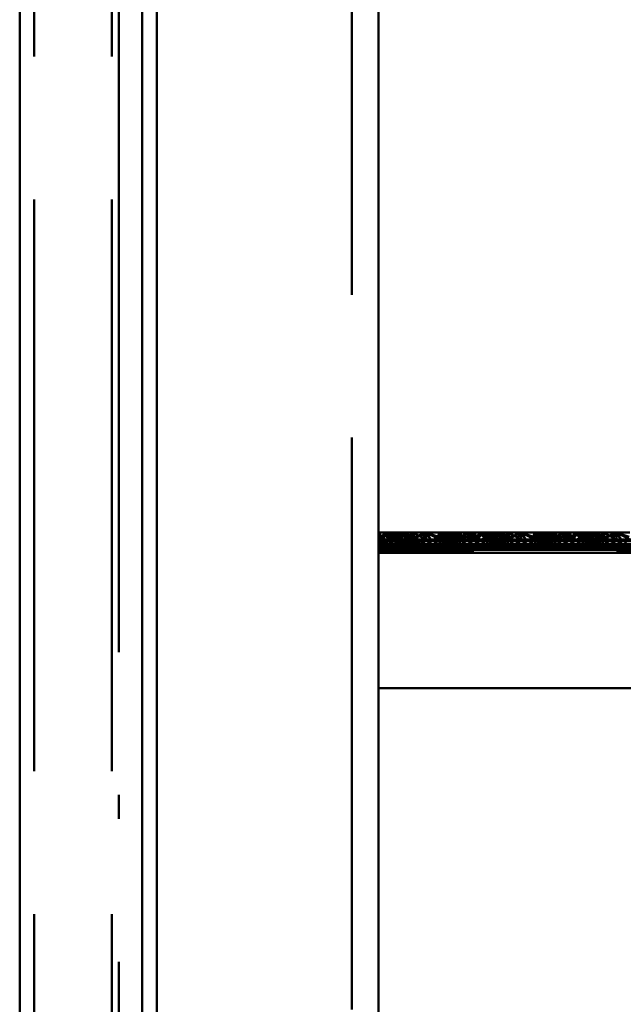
# Paper-space layout 'Layout1' of a CAD drawing. Extents: x -2 to 1033, y -36 to 596.
# Tile 193 of 256: x 367.12 to 370.29, y 457.16 to 462.33. Entities that reach past the tile are written whole.
import ezdxf

# ---------------------------------------------------------------- set-up
doc = ezdxf.new("R2010")
doc.units = 0
doc.linetypes.add('ACAD_ISO02W100', pattern=[15, 12, -3])
doc.linetypes.add('ACAD_ISO04W100', pattern=[30.5, 24, -3, 0.5, -3])
doc.layers.add('SS_ZEBRIK KOŠ', color=75, linetype='CONTINUOUS', lineweight=50)
doc.layers.add('SS_ZEBRIKY', color=24, linetype='CONTINUOUS', lineweight=50)

psp = doc.layouts.get("Layout1")

# ---------------------------------------------------------------- linework, layer by layer
at = {"layer": 'SS_ZEBRIK KOŠ', "color": 1, "linetype": 'Continuous', "ltscale": 0.25}
for p, q in [((367.1235, 546.985), (367.1235, 420.885)), ((367.7662, 420.885), (367.7662, 546.985)), ((367.8429, 420.885), (367.8429, 546.985))]:
    psp.add_line(p, q, dxfattribs=at)
at = {"layer": 'SS_ZEBRIK KOŠ', "color": 3, "linetype": 'ACAD_ISO02W100', "ltscale": 0.25}
psp.add_line((367.2001, 420.885), (367.2001, 546.985), dxfattribs=at)
at = {"layer": 'SS_ZEBRIK KOŠ', "color": 7, "linetype": 'ACAD_ISO04W100', "ltscale": 0.25}
psp.add_line((367.644, 420.885), (367.644, 546.985), dxfattribs=at)
at = {"layer": 'SS_ZEBRIKY', "color": 3, "linetype": 'ACAD_ISO02W100', "ltscale": 0.25}
for p, q in [((367.6063, 420.885), (367.6063, 524.985)), ((368.8663, 378.385), (368.8663, 524.985)), ((369.0063, 459.601), (369.0504, 459.6368)), ((369.0063, 459.601), (369.0429, 459.6368)), ((369.0363, 459.561), (369.0063, 459.601)), ((369.0656, 459.561), (369.0063, 459.601)), ((369.093, 459.561), (369.0063, 459.601)), ((369.0063, 459.601), (369.1661, 459.6002)), ((369.0663, 459.601), (369.0063, 459.601)), ((369.1661, 459.6002), (369.0063, 459.5917)), ((369.0663, 459.601), (369.0429, 459.6368)), ((369.1184, 459.6368), (369.0469, 459.601)), ((369.0663, 459.601), (369.0504, 459.6368)), ((369.1106, 459.601), (369.0504, 459.6368)), ((369.0663, 459.601), (369.0656, 459.561)), ((369.111, 459.6368), (369.0663, 459.601)), ((369.0663, 459.601), (369.0899, 459.6368)), ((369.0768, 459.6368), (369.0663, 459.601)), ((369.093, 459.561), (369.0663, 459.601)), ((369.0663, 459.601), (369.0935, 459.561)), ((369.1626, 459.561), (369.0663, 459.601)), ((369.1629, 459.561), (369.0663, 459.601)), ((369.1103, 459.601), (369.0663, 459.601)), ((369.0683, 459.561), (369.1524, 459.601)), ((369.1363, 459.601), (369.0683, 459.561)), ((369.1369, 459.6368), (369.0743, 459.601)), ((369.1184, 459.6368), (369.0743, 459.601)), ((369.0748, 459.601), (369.1369, 459.6368)), ((369.1184, 459.6368), (369.0748, 459.601)), ((369.1103, 459.601), (369.0899, 459.6368)), ((369.1106, 459.601), (369.0899, 459.6368)), ((369.1872, 459.601), (369.0899, 459.6368)), ((369.1103, 459.601), (369.1393, 459.6368)), ((369.1342, 459.6368), (369.1103, 459.601)), ((369.1103, 459.601), (369.1206, 459.6368)), ((369.111, 459.6368), (369.1103, 459.601)), ((369.1626, 459.561), (369.1103, 459.601)), ((369.1103, 459.601), (369.1629, 459.561)), ((369.2013, 459.561), (369.1103, 459.601)), ((369.1103, 459.601), (369.2014, 459.561)), ((369.1134, 459.601), (369.1103, 459.601)), ((369.1184, 459.6368), (369.1313, 459.6111)), ((369.1872, 459.601), (369.1206, 459.6368)), ((369.1224, 459.561), (369.1963, 459.601)), ((369.1524, 459.601), (369.1224, 459.561)), ((369.1263, 459.601), (369.144, 459.6368)), ((369.1263, 459.601), (369.1393, 459.6368)), ((369.1342, 459.6368), (369.1263, 459.601)), ((369.2013, 459.561), (369.1263, 459.601)), ((369.2014, 459.561), (369.1263, 459.601)), ((369.1363, 459.601), (369.1312, 459.5984)), ((369.1313, 459.6111), (369.1363, 459.601)), ((369.1369, 459.6368), (369.1493, 459.601)), ((369.1401, 459.6288), (369.1369, 459.6368)), ((369.1369, 459.6368), (369.1402, 459.6292)), ((369.1524, 459.601), (369.1369, 459.6368)), ((369.1379, 459.5949), (369.1524, 459.601)), ((369.1872, 459.601), (369.1393, 459.6368)), ((369.2158, 459.601), (369.1393, 459.6368)), ((369.151, 459.601), (369.1401, 459.6288)), ((369.1402, 459.6292), (369.1524, 459.601)), ((369.1524, 459.601), (369.1411, 459.5932)), ((369.1874, 459.6368), (369.1493, 459.601)), ((369.1493, 459.601), (369.1661, 459.6002)), ((369.151, 459.601), (369.1728, 459.6225)), ((369.1561, 459.5852), (369.1963, 459.601)), ((369.1661, 459.6002), (369.2563, 459.6368)), ((369.1874, 459.6368), (369.1661, 459.6002)), ((369.1661, 459.6002), (369.1796, 459.5968)), ((369.1963, 459.601), (369.1692, 459.561)), ((369.2563, 459.6368), (369.1796, 459.5968)), ((369.1874, 459.6368), (369.1936, 459.6121)), ((369.1874, 459.6368), (369.1963, 459.601)), ((369.1936, 459.6121), (369.1963, 459.601)), ((369.1963, 459.601), (369.2079, 459.561)), ((369.1963, 459.601), (369.2264, 459.561)), ((369.2079, 459.561), (369.2563, 459.601)), ((369.2563, 459.601), (369.2264, 459.561)), ((369.2563, 459.6368), (369.2303, 459.5968)), ((369.2563, 459.6368), (369.2824, 459.5968)), ((369.333, 459.5968), (369.2563, 459.6368)), ((369.2563, 459.6368), (369.2563, 459.601)), ((369.2563, 459.601), (369.2863, 459.561)), ((369.2563, 459.601), (369.3048, 459.561)), ((369.3163, 459.601), (369.2863, 459.561)), ((369.3163, 459.601), (369.3048, 459.561)), ((369.3083, 459.561), (369.4024, 459.601)), ((369.3863, 459.601), (369.3083, 459.561)), ((369.3253, 459.6368), (369.3163, 459.601)), ((369.3191, 459.6121), (369.3163, 459.601)), ((369.3163, 459.601), (369.3344, 459.5744)), ((369.3163, 459.601), (369.3903, 459.561)), ((369.3163, 459.601), (369.3559, 459.5854)), ((369.4024, 459.601), (369.3183, 459.561)), ((369.3863, 459.601), (369.3183, 459.561)), ((369.3253, 459.6368), (369.3191, 459.6121)), ((369.3226, 459.6139), (369.3599, 459.601)), ((369.3868, 459.6368), (369.3248, 459.601)), ((369.3253, 459.6368), (369.333, 459.5968)), ((369.3253, 459.6368), (369.3466, 459.6002)), ((369.3634, 459.601), (369.3253, 459.6368)), ((369.3466, 459.6002), (369.333, 459.5968)), ((369.3393, 459.6223), (369.3599, 459.601)), ((369.3448, 459.561), (369.4463, 459.601)), ((369.4024, 459.601), (369.3448, 459.561)), ((369.3466, 459.6002), (369.3634, 459.601)), ((369.3516, 459.6284), (369.3767, 459.6203)), ((369.3758, 459.6368), (369.3603, 459.601)), ((369.3603, 459.601), (369.3903, 459.561)), ((369.3713, 459.5933), (369.3603, 459.601)), ((369.3603, 459.601), (369.4444, 459.561)), ((369.3745, 459.595), (369.3603, 459.601)), ((369.3634, 459.601), (369.3758, 459.6368)), ((369.3684, 459.6368), (369.3863, 459.601)), ((369.3724, 459.629), (369.3758, 459.6368)), ((369.4463, 459.601), (369.3724, 459.561)), ((369.4024, 459.601), (369.3724, 459.561)), ((369.3758, 459.6368), (369.4369, 459.601)), ((369.4389, 459.601), (369.3758, 459.6368)), ((369.3758, 459.6368), (369.4658, 459.601)), ((369.3763, 459.601), (369.3942, 459.6368)), ((369.3763, 459.601), (369.4444, 459.561)), ((369.3813, 459.5985), (369.3763, 459.601)), ((369.3767, 459.6203), (369.4369, 459.601)), ((369.3868, 459.6368), (369.3863, 459.601)), ((369.3863, 459.601), (369.3865, 459.6368)), ((369.4024, 459.601), (369.3865, 459.6368)), ((369.3868, 459.6368), (369.4024, 459.601)), ((369.4389, 459.601), (369.3942, 459.6368)), ((369.4658, 459.601), (369.3942, 459.6368)), ((369.4024, 459.601), (369.3993, 459.601)), ((369.437, 459.6368), (369.401, 459.601)), ((369.437, 459.6368), (369.4024, 459.601)), ((369.4358, 459.6368), (369.4024, 459.601)), ((369.4463, 459.601), (369.4024, 459.601)), ((369.4161, 459.6002), (369.5966, 459.6002)), ((369.4463, 459.601), (369.4192, 459.561)), ((369.4463, 459.601), (369.4358, 459.6368)), ((369.437, 459.6368), (369.4463, 459.601)), ((369.5057, 459.6368), (369.4463, 459.601)), ((369.4698, 459.6368), (369.4463, 459.601)), ((369.4463, 459.601), (369.4579, 459.561)), ((369.4463, 459.601), (369.4764, 459.561)), ((369.5063, 459.601), (369.4463, 459.601)), ((369.5063, 459.601), (369.4579, 459.561)), ((369.4698, 459.6368), (369.5063, 459.601)), ((369.5063, 459.601), (369.4764, 459.561)), ((369.5057, 459.6368), (369.5053, 459.601)), ((369.5057, 459.6368), (369.5063, 459.601)), ((369.5745, 459.6368), (369.5063, 459.601)), ((369.5429, 459.6368), (369.5063, 459.601)), ((369.5063, 459.6368), (369.5063, 459.601)), ((369.5063, 459.601), (369.5363, 459.561)), ((369.5063, 459.601), (369.5548, 459.561)), ((369.5663, 459.601), (369.5063, 459.601)), ((369.5663, 459.601), (369.5363, 459.561)), ((369.5429, 459.6368), (369.5663, 459.601)), ((369.6184, 459.6368), (369.5469, 459.601)), ((369.5663, 459.601), (369.5548, 459.561)), ((369.6252, 459.6368), (369.5663, 459.601)), ((369.5768, 459.6368), (369.5663, 459.601)), ((369.5745, 459.6368), (369.5663, 459.601)), ((369.5663, 459.601), (369.5935, 459.561)), ((369.5663, 459.601), (369.6403, 459.561)), ((369.5663, 459.601), (369.6679, 459.561)), ((369.6103, 459.601), (369.5663, 459.601)), ((369.5683, 459.561), (369.6524, 459.601)), ((369.6363, 459.601), (369.5683, 459.561)), ((369.6369, 459.6368), (369.5743, 459.601)), ((369.6184, 459.6368), (369.5743, 459.601)), ((369.5745, 459.6368), (369.6099, 459.601)), ((369.5748, 459.601), (369.6369, 459.6368)), ((369.5748, 459.601), (369.6184, 459.6368)), ((369.5768, 459.6368), (369.6103, 459.601)), ((369.6103, 459.601), (369.6442, 459.6368)), ((369.6265, 459.6368), (369.6103, 459.601)), ((369.6103, 459.601), (369.6252, 459.6368)), ((369.6403, 459.561), (369.6103, 459.601)), ((369.6103, 459.601), (369.6679, 459.561)), ((369.6944, 459.561), (369.6103, 459.601)), ((369.6103, 459.601), (369.7043, 459.561)), ((369.6134, 459.601), (369.6103, 459.601)), ((369.6184, 459.6368), (369.6313, 459.611)), ((369.6224, 459.561), (369.6963, 459.601)), ((369.6224, 459.561), (369.6524, 459.601)), ((369.6869, 459.601), (369.6252, 459.6368)), ((369.6263, 459.601), (369.6442, 459.6368)), ((369.6265, 459.6368), (369.6263, 459.601)), ((369.6944, 459.561), (369.6263, 459.601)), ((369.7043, 459.561), (369.6263, 459.601)), ((369.6313, 459.611), (369.6363, 459.601)), ((369.6363, 459.601), (369.6313, 459.5985)), ((369.6369, 459.6368), (369.6493, 459.601)), ((369.6401, 459.6287), (369.6369, 459.6368)), ((369.6524, 459.601), (369.6369, 459.6368)), ((369.6369, 459.6368), (369.6403, 459.629)), ((369.6524, 459.601), (369.6382, 459.595)), ((369.651, 459.601), (369.6401, 459.6287)), ((369.6403, 459.629), (369.6524, 459.601)), ((369.6524, 459.601), (369.6413, 459.5933)), ((369.6874, 459.6368), (369.6493, 459.601)), ((369.6661, 459.6002), (369.6493, 459.601)), ((369.651, 459.601), (369.6728, 459.6225)), ((369.6568, 459.5854), (369.6963, 459.601)), ((369.6661, 459.6002), (369.7563, 459.6368)), ((369.6874, 459.6368), (369.6661, 459.6002)), ((369.6661, 459.6002), (369.6796, 459.5968)), ((369.6783, 459.5744), (369.6963, 459.601)), ((369.6796, 459.5968), (369.7563, 459.6368)), ((369.6874, 459.6368), (369.6963, 459.601)), ((369.6874, 459.6368), (369.6936, 459.6121)), ((369.6936, 459.6121), (369.6963, 459.601)), ((369.6963, 459.601), (369.7079, 459.561)), ((369.6963, 459.601), (369.7264, 459.561)), ((369.7079, 459.561), (369.7563, 459.601)), ((369.7563, 459.601), (369.7264, 459.561)), ((369.7563, 459.6368), (369.7303, 459.5968)), ((369.7563, 459.6368), (369.7824, 459.5968)), ((369.7563, 459.6368), (369.833, 459.5968)), ((369.7563, 459.6368), (369.7563, 459.601)), ((369.7563, 459.601), (369.7863, 459.561)), ((369.7563, 459.601), (369.8048, 459.561)), ((369.8163, 459.601), (369.7863, 459.561)), ((369.8163, 459.601), (369.8048, 459.561)), ((369.8083, 459.561), (369.9024, 459.601)), ((369.8863, 459.601), (369.8083, 459.561)), ((369.8253, 459.6368), (369.8163, 459.601)), ((369.8163, 459.601), (369.8344, 459.5744)), ((369.8163, 459.601), (369.8903, 459.561)), ((369.8163, 459.601), (369.8559, 459.5854)), ((369.9024, 459.601), (369.8183, 459.561)), ((369.8863, 459.601), (369.8183, 459.561)), ((369.8226, 459.6139), (369.8599, 459.601)), ((369.8868, 459.6368), (369.8248, 459.601)), ((369.8253, 459.6368), (369.833, 459.5968)), ((369.8466, 459.6002), (369.8253, 459.6368)), ((369.8634, 459.601), (369.8253, 459.6368)), ((369.833, 459.5968), (369.8466, 459.6002)), ((369.8393, 459.6223), (369.8599, 459.601)), ((369.8448, 459.561), (369.9463, 459.601)), ((369.8448, 459.561), (369.9024, 459.601)), ((369.8634, 459.601), (369.8466, 459.6002)), ((369.8516, 459.6284), (369.8767, 459.6203)), ((369.8758, 459.6368), (369.8603, 459.601)), ((369.8603, 459.601), (369.8903, 459.561)), ((369.8713, 459.5933), (369.8603, 459.601)), ((369.8603, 459.601), (369.9444, 459.561)), ((369.8745, 459.595), (369.8603, 459.601)), ((369.8634, 459.601), (369.8758, 459.6368)), ((369.8684, 459.6368), (369.8863, 459.601)), ((369.8724, 459.629), (369.8758, 459.6368)), ((369.9463, 459.601), (369.8724, 459.561)), ((369.9024, 459.601), (369.8724, 459.561)), ((369.8758, 459.6368), (369.9369, 459.601)), ((369.9389, 459.601), (369.8758, 459.6368)), ((369.8758, 459.6368), (369.9658, 459.601)), ((369.8763, 459.601), (369.8942, 459.6368)), ((369.8763, 459.601), (369.9444, 459.561)), ((369.8813, 459.5985), (369.8763, 459.601)), ((369.8767, 459.6203), (369.9369, 459.601)), ((369.8868, 459.6368), (369.8863, 459.601)), ((369.8863, 459.601), (369.8865, 459.6368)), ((369.9024, 459.601), (369.8865, 459.6368)), ((369.8868, 459.6368), (369.9024, 459.601)), ((369.9389, 459.601), (369.8942, 459.6368)), ((369.9658, 459.601), (369.8942, 459.6368)), ((369.9024, 459.601), (369.8993, 459.601)), ((369.901, 459.601), (369.937, 459.6368)), ((369.937, 459.6368), (369.9024, 459.601)), ((369.9024, 459.601), (369.9358, 459.6368)), ((369.9463, 459.601), (369.9024, 459.601)), ((369.9161, 459.6002), (370.0966, 459.6002)), ((369.9463, 459.601), (369.9192, 459.561)), ((369.9358, 459.6368), (369.9463, 459.601)), ((369.937, 459.6368), (369.9463, 459.601)), ((370.0057, 459.6368), (369.9463, 459.601)), ((369.9463, 459.601), (369.9698, 459.6368)), ((369.9463, 459.601), (369.9579, 459.561)), ((369.9463, 459.601), (369.9764, 459.561)), ((370.0063, 459.601), (369.9463, 459.601)), ((370.0063, 459.601), (369.9579, 459.561)), ((370.0063, 459.601), (369.9698, 459.6368)), ((369.9764, 459.561), (370.0063, 459.601)), ((370.0057, 459.6368), (370.0053, 459.601)), ((370.0057, 459.6368), (370.0063, 459.601)), ((370.0745, 459.6368), (370.0063, 459.601)), ((370.0429, 459.6368), (370.0063, 459.601)), ((370.0063, 459.6368), (370.0063, 459.601)), ((370.0363, 459.561), (370.0063, 459.601)), ((370.0063, 459.601), (370.0548, 459.561)), ((370.0663, 459.601), (370.0063, 459.601)), ((370.0363, 459.561), (370.0663, 459.601)), ((370.0429, 459.6368), (370.0663, 459.601)), ((370.1184, 459.6368), (370.0469, 459.601)), ((370.0548, 459.561), (370.0663, 459.601)), ((370.1524, 459.601), (370.0583, 459.561)), ((370.0663, 459.601), (370.1252, 459.6368)), ((370.0768, 459.6368), (370.0663, 459.601)), ((370.0663, 459.601), (370.0745, 459.6368)), ((370.0663, 459.601), (370.0935, 459.561)), ((370.1403, 459.561), (370.0663, 459.601)), ((370.0663, 459.601), (370.1679, 459.561)), ((370.1103, 459.601), (370.0663, 459.601)), ((370.0683, 459.561), (370.1524, 459.601)), ((370.0683, 459.561), (370.1363, 459.601)), ((370.1369, 459.6368), (370.0743, 459.601)), ((370.1184, 459.6368), (370.0743, 459.601)), ((370.0745, 459.6368), (370.1099, 459.601)), ((370.0748, 459.601), (370.1369, 459.6368)), ((370.0748, 459.601), (370.1184, 459.6368)), ((370.0768, 459.6368), (370.1103, 459.601)), ((370.1103, 459.601), (370.1442, 459.6368)), ((370.1265, 459.6368), (370.1103, 459.601)), ((370.1103, 459.601), (370.1252, 459.6368)), ((370.1403, 459.561), (370.1103, 459.601)), ((370.1103, 459.601), (370.1679, 459.561)), ((370.1944, 459.561), (370.1103, 459.601)), ((370.1103, 459.601), (370.2043, 459.561)), ((370.1134, 459.601), (370.1103, 459.601)), ((370.1184, 459.6368), (370.1313, 459.611)), ((370.1963, 459.601), (370.1224, 459.561)), ((370.1224, 459.561), (370.1524, 459.601)), ((370.1869, 459.601), (370.1252, 459.6368)), ((370.1263, 459.601), (370.1442, 459.6368)), ((370.1265, 459.6368), (370.1263, 459.601)), ((370.1944, 459.561), (370.1263, 459.601)), ((370.2043, 459.561), (370.1263, 459.601)), ((370.1313, 459.611), (370.1363, 459.601)), ((370.1363, 459.601), (370.1313, 459.5985)), ((370.1369, 459.6368), (370.1493, 459.601)), ((370.1401, 459.6287), (370.1369, 459.6368)), ((370.1524, 459.601), (370.1369, 459.6368)), ((370.1369, 459.6368), (370.1403, 459.629)), ((370.151, 459.601), (370.1401, 459.6287)), ((370.1403, 459.629), (370.1524, 459.601)), ((370.1413, 459.5933), (370.1524, 459.601)), ((370.1874, 459.6368), (370.1493, 459.601)), ((370.1661, 459.6002), (370.1493, 459.601)), ((370.151, 459.601), (370.1728, 459.6225)), ((370.1568, 459.5854), (370.1963, 459.601)), ((370.1661, 459.6002), (370.2563, 459.6368)), ((370.1874, 459.6368), (370.1661, 459.6002)), ((370.1661, 459.6002), (370.1796, 459.5968)), ((370.1783, 459.5744), (370.1963, 459.601)), ((370.1796, 459.5968), (370.2563, 459.6368)), ((370.1874, 459.6368), (370.1963, 459.601)), ((370.1874, 459.6368), (370.1936, 459.6121)), ((370.1936, 459.6121), (370.1963, 459.601)), ((370.2079, 459.561), (370.1963, 459.601)), ((370.1963, 459.601), (370.2264, 459.561)), ((370.2079, 459.561), (370.2563, 459.601)), ((370.2563, 459.601), (370.2264, 459.561)), ((370.2563, 459.6368), (370.2303, 459.5968)), ((370.2563, 459.6368), (370.2824, 459.5968)), ((370.2563, 459.6368), (370.333, 459.5968)), ((370.2563, 459.6368), (370.2563, 459.601)), ((370.2563, 459.601), (370.2863, 459.561)), ((370.2563, 459.601), (370.3048, 459.561)), ((370.3163, 459.601), (370.2863, 459.561)), ((369.1796, 459.5968), (369.0063, 459.5917)), ((369.2563, 459.5915), (369.0063, 459.5917)), ((369.2563, 459.5915), (369.0063, 459.566)), ((369.0063, 459.566), (377.0063, 459.566)), ((369.0063, 459.561), (369.0363, 459.561)), ((369.1692, 459.561), (369.0063, 459.557)), ((369.0935, 459.561), (369.0063, 459.5534)), ((369.0656, 459.561), (369.0063, 459.5534)), ((369.0063, 459.5534), (369.0363, 459.561)), ((369.2563, 459.5534), (369.0063, 459.557)), ((377.0063, 459.5534), (369.0063, 459.5534)), ((369.2563, 459.5534), (369.0063, 459.546)), ((369.0363, 459.561), (369.0656, 459.561)), ((369.1312, 459.5984), (369.0583, 459.561)), ((369.0583, 459.561), (369.1379, 459.5949)), ((369.0656, 459.561), (369.0935, 459.561)), ((369.0935, 459.561), (369.4192, 459.561)), ((369.1411, 459.5932), (369.0948, 459.561)), ((369.0948, 459.561), (369.1561, 459.5852)), ((369.1692, 459.561), (369.2563, 459.5534)), ((369.1796, 459.5968), (369.2563, 459.5915)), ((369.2264, 459.561), (369.2563, 459.5534)), ((369.2303, 459.5968), (369.2563, 459.5915)), ((369.333, 459.5968), (369.2563, 459.5915)), ((369.2824, 459.5968), (369.2563, 459.5915)), ((369.3435, 459.561), (369.2563, 459.5534)), ((369.2863, 459.561), (369.2563, 459.5534)), ((369.3344, 459.5744), (369.3435, 459.561)), ((369.3559, 459.5854), (369.4179, 459.561)), ((369.4179, 459.561), (369.3713, 459.5933)), ((369.4543, 459.561), (369.3745, 459.595)), ((369.4543, 459.561), (369.3813, 459.5985)), ((369.4192, 459.561), (369.5063, 459.5534)), ((369.4192, 459.561), (369.4764, 459.561)), ((369.4764, 459.561), (369.5063, 459.5534)), ((369.4764, 459.561), (369.5363, 459.561)), ((369.5935, 459.561), (369.5063, 459.5534)), ((369.5363, 459.561), (369.5063, 459.5534)), ((369.5363, 459.561), (369.5935, 459.561)), ((369.6313, 459.5985), (369.5583, 459.561)), ((369.6382, 459.595), (369.5583, 459.561)), ((369.5935, 459.561), (369.9192, 459.561)), ((369.6413, 459.5933), (369.5948, 459.561)), ((369.5948, 459.561), (369.6568, 459.5854)), ((369.6692, 459.561), (369.6783, 459.5744)), ((369.7563, 459.5534), (369.6692, 459.561)), ((369.7563, 459.5915), (369.6796, 459.5968)), ((369.7264, 459.561), (369.7563, 459.5534)), ((369.7303, 459.5968), (369.7563, 459.5915)), ((369.7563, 459.5915), (369.833, 459.5968)), ((369.7824, 459.5968), (369.7563, 459.5915)), ((369.7563, 459.5534), (369.8435, 459.561)), ((369.7863, 459.561), (369.7563, 459.5534)), ((369.8344, 459.5744), (369.8435, 459.561)), ((369.8559, 459.5854), (369.9179, 459.561)), ((369.9179, 459.561), (369.8713, 459.5933)), ((369.9543, 459.561), (369.8745, 459.595)), ((369.9543, 459.561), (369.8813, 459.5985)), ((369.9192, 459.561), (370.0063, 459.5534)), ((369.9192, 459.561), (369.9764, 459.561)), ((369.9764, 459.561), (370.0063, 459.5534)), ((369.9764, 459.561), (370.0363, 459.561)), ((370.0063, 459.5534), (370.0935, 459.561)), ((370.0063, 459.5534), (370.0363, 459.561)), ((370.0363, 459.561), (370.0935, 459.561)), ((370.1313, 459.5985), (370.0583, 459.561)), ((370.0935, 459.561), (370.4192, 459.561)), ((370.0948, 459.561), (370.1413, 459.5933)), ((370.0948, 459.561), (370.1568, 459.5854)), ((370.1692, 459.561), (370.1783, 459.5744)), ((370.1692, 459.561), (370.2563, 459.5534)), ((370.1796, 459.5968), (370.2563, 459.5915)), ((370.2264, 459.561), (370.2563, 459.5534)), ((370.2303, 459.5968), (370.2563, 459.5915)), ((370.2563, 459.5915), (370.333, 459.5968)), ((370.2824, 459.5968), (370.2563, 459.5915)), ((370.2563, 459.5534), (370.3435, 459.561)), ((370.2863, 459.561), (370.2563, 459.5534)), ((369.0063, 459.547), (377.0063, 459.547)), ((369.0063, 459.546), (377.0063, 459.546)), ((377.0063, 459.5393), (369.0063, 459.5393))]:
    psp.add_line(p, q, dxfattribs=at)
at = {"layer": 'SS_ZEBRIKY', "color": 7, "linetype": 'ACAD_ISO04W100', "ltscale": 0.25}
psp.add_line((369.0063, 524.985), (369.0063, 378.385), dxfattribs=at)
at = {"layer": 'SS_ZEBRIKY', "color": 1, "linetype": 'Continuous', "ltscale": 0.25}
psp.add_line((369.0063, 453.285), (369.0063, 483.685), dxfattribs=at)
at = {"layer": 'SS_ZEBRIKY', "color": 7, "linetype": 'Continuous', "ltscale": 0.25}
for p, q in [((369.0324, 459.5968), (369.0063, 459.6368)), ((369.0429, 459.6368), (369.0063, 459.6368)), ((369.0429, 459.6368), (369.0324, 459.5968)), ((369.0581, 459.5968), (369.0429, 459.6368)), ((369.083, 459.5968), (369.0429, 459.6368)), ((369.0966, 459.6002), (369.0429, 459.6368)), ((369.0768, 459.6368), (369.0429, 459.6368)), ((369.0768, 459.6368), (369.0966, 459.6002)), ((369.0768, 459.6368), (369.1134, 459.601)), ((369.111, 459.6368), (369.0768, 459.6368)), ((369.0966, 459.6002), (369.083, 459.5968)), ((369.1134, 459.601), (369.0966, 459.6002)), ((369.0966, 459.6002), (369.4161, 459.6002)), ((369.111, 459.6368), (369.1134, 459.601)), ((369.111, 459.6368), (369.1888, 459.601)), ((369.1342, 459.6368), (369.111, 459.6368)), ((369.3993, 459.601), (369.1134, 459.601)), ((369.1342, 459.6368), (369.1888, 459.601)), ((369.1342, 459.6368), (369.2158, 459.601)), ((369.144, 459.6368), (369.1342, 459.6368)), ((369.2158, 459.601), (369.144, 459.6368)), ((369.1874, 459.6368), (369.144, 459.6368)), ((369.1728, 459.6225), (369.1874, 459.6368)), ((369.1874, 459.6368), (369.2553, 459.601)), ((369.2563, 459.6368), (369.1874, 459.6368)), ((369.2553, 459.601), (369.2563, 459.6368)), ((369.2563, 459.6368), (369.3226, 459.6139)), ((369.3253, 459.6368), (369.2563, 459.6368)), ((369.3684, 459.6368), (369.2969, 459.601)), ((369.3243, 459.601), (369.3865, 459.6368)), ((369.3253, 459.6368), (369.3393, 459.6223)), ((369.3253, 459.6368), (369.3516, 459.6284)), ((369.3684, 459.6368), (369.3253, 459.6368)), ((369.3865, 459.6368), (369.3684, 459.6368)), ((369.4358, 459.6368), (369.3865, 459.6368)), ((369.3993, 459.601), (369.4358, 459.6368)), ((369.3993, 459.601), (369.4161, 459.6002)), ((369.4161, 459.6002), (369.4698, 459.6368)), ((369.4358, 459.6368), (369.4161, 459.6002)), ((369.4161, 459.6002), (369.4296, 459.5968)), ((369.4698, 459.6368), (369.4296, 459.5968)), ((369.4698, 459.6368), (369.4358, 459.6368)), ((369.4698, 459.6368), (369.4803, 459.5968)), ((369.5063, 459.6368), (369.4698, 459.6368)), ((369.5063, 459.6368), (369.4803, 459.5968)), ((369.5063, 459.6368), (369.5324, 459.5968)), ((369.5429, 459.6368), (369.5063, 459.6368)), ((369.5324, 459.5968), (369.5429, 459.6368)), ((369.5429, 459.6368), (369.583, 459.5968)), ((369.5429, 459.6368), (369.5966, 459.6002)), ((369.5768, 459.6368), (369.5429, 459.6368)), ((369.5768, 459.6368), (369.5966, 459.6002)), ((369.5768, 459.6368), (369.6134, 459.601)), ((369.6265, 459.6368), (369.5768, 459.6368)), ((369.5966, 459.6002), (369.583, 459.5968)), ((369.6134, 459.601), (369.5966, 459.6002)), ((369.5966, 459.6002), (369.9161, 459.6002)), ((369.8993, 459.601), (369.6134, 459.601)), ((369.6265, 459.6368), (369.6889, 459.601)), ((369.6442, 459.6368), (369.6265, 459.6368)), ((369.7158, 459.601), (369.6442, 459.6368)), ((369.6874, 459.6368), (369.6442, 459.6368)), ((369.6728, 459.6225), (369.6874, 459.6368)), ((369.6874, 459.6368), (369.7553, 459.601)), ((369.7563, 459.6368), (369.6874, 459.6368)), ((369.7563, 459.6368), (369.7553, 459.601)), ((369.7563, 459.6368), (369.8226, 459.6139)), ((369.8253, 459.6368), (369.7563, 459.6368)), ((369.8684, 459.6368), (369.7969, 459.601)), ((369.8243, 459.601), (369.8865, 459.6368)), ((369.8253, 459.6368), (369.8393, 459.6223)), ((369.8253, 459.6368), (369.8516, 459.6284)), ((369.8684, 459.6368), (369.8253, 459.6368)), ((369.8865, 459.6368), (369.8684, 459.6368)), ((369.9358, 459.6368), (369.8865, 459.6368)), ((369.8993, 459.601), (369.9358, 459.6368)), ((369.8993, 459.601), (369.9161, 459.6002)), ((369.9161, 459.6002), (369.9698, 459.6368)), ((369.9161, 459.6002), (369.9358, 459.6368)), ((369.9161, 459.6002), (369.9296, 459.5968)), ((369.9296, 459.5968), (369.9698, 459.6368)), ((369.9698, 459.6368), (369.9358, 459.6368)), ((369.9698, 459.6368), (369.9803, 459.5968)), ((370.0063, 459.6368), (369.9698, 459.6368)), ((369.9803, 459.5968), (370.0063, 459.6368)), ((370.0063, 459.6368), (370.0324, 459.5968)), ((370.0429, 459.6368), (370.0063, 459.6368)), ((370.0324, 459.5968), (370.0429, 459.6368)), ((370.0429, 459.6368), (370.083, 459.5968)), ((370.0429, 459.6368), (370.0966, 459.6002)), ((370.0768, 459.6368), (370.0429, 459.6368)), ((370.0768, 459.6368), (370.0966, 459.6002)), ((370.0768, 459.6368), (370.1134, 459.601)), ((370.1265, 459.6368), (370.0768, 459.6368)), ((370.083, 459.5968), (370.0966, 459.6002)), ((370.0966, 459.6002), (370.1134, 459.601)), ((370.0966, 459.6002), (370.4161, 459.6002)), ((370.3993, 459.601), (370.1134, 459.601)), ((370.1265, 459.6368), (370.1889, 459.601)), ((370.1442, 459.6368), (370.1265, 459.6368)), ((370.2158, 459.601), (370.1442, 459.6368)), ((370.1874, 459.6368), (370.1442, 459.6368)), ((370.1728, 459.6225), (370.1874, 459.6368)), ((370.1874, 459.6368), (370.2553, 459.601)), ((370.2563, 459.6368), (370.1874, 459.6368)), ((370.2563, 459.6368), (370.2553, 459.601)), ((370.2563, 459.6368), (370.3226, 459.6139)), ((370.3253, 459.6368), (370.2563, 459.6368)), ((369.0063, 459.5968), (369.0324, 459.5968)), ((369.083, 459.5968), (369.0063, 459.5915)), ((369.0063, 459.5915), (369.0581, 459.5968)), ((369.0063, 459.5915), (369.0324, 459.5968)), ((372.5063, 459.5915), (369.0063, 459.5915)), ((369.0063, 459.5759), (372.5063, 459.5759)), ((369.0063, 459.5549), (372.5063, 459.5549)), ((369.0324, 459.5968), (369.0581, 459.5968)), ((369.0581, 459.5968), (369.083, 459.5968)), ((369.083, 459.5968), (369.4296, 459.5968)), ((369.4296, 459.5968), (369.5063, 459.5915)), ((369.4296, 459.5968), (369.4803, 459.5968)), ((369.4803, 459.5968), (369.5063, 459.5915)), ((369.4803, 459.5968), (369.5324, 459.5968)), ((369.583, 459.5968), (369.5063, 459.5915)), ((369.5324, 459.5968), (369.5063, 459.5915)), ((369.5324, 459.5968), (369.583, 459.5968)), ((369.583, 459.5968), (369.9296, 459.5968)), ((369.9296, 459.5968), (370.0063, 459.5915)), ((369.9296, 459.5968), (369.9803, 459.5968)), ((369.9803, 459.5968), (370.0063, 459.5915)), ((369.9803, 459.5968), (370.0324, 459.5968)), ((370.0063, 459.5915), (370.083, 459.5968)), ((370.0063, 459.5915), (370.0324, 459.5968)), ((370.0324, 459.5968), (370.083, 459.5968)), ((370.083, 459.5968), (370.4296, 459.5968)), ((372.5063, 459.531), (369.0063, 459.531)), ((372.5063, 458.821), (369.0063, 458.821))]:
    psp.add_line(p, q, dxfattribs=at)

doc.saveas('drawing.dxf')
